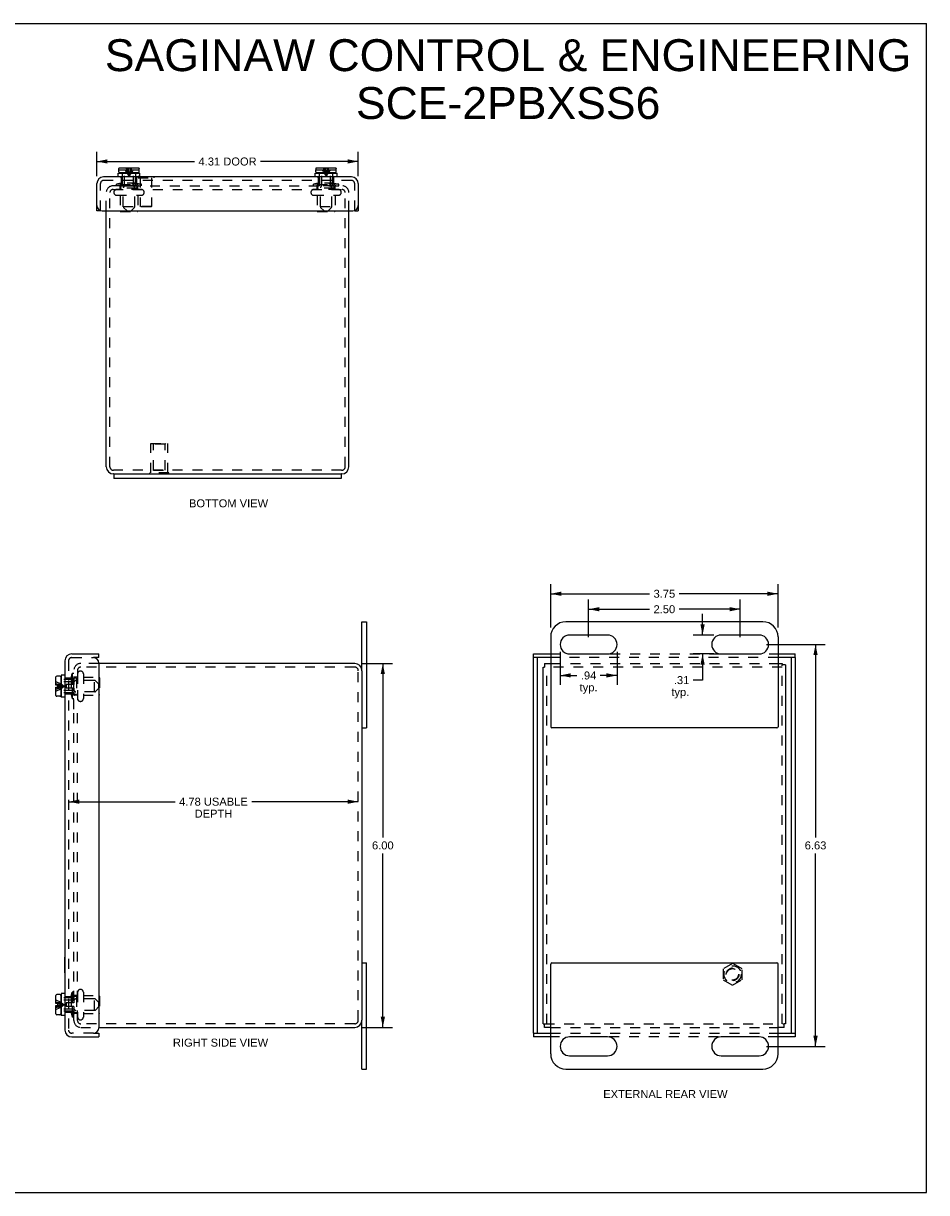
# Model space of a CAD drawing. Header units: inches. Extents: x 0 to 29.8, y 0 to 19.3.
# Tile 3 of 3: x 14.9 to 29.8, y 0 to 19.3. Entities that reach past the tile are written whole.
import ezdxf

# ---------------------------------------------------------------- set-up
doc = ezdxf.new("R2010")
doc.units = ezdxf.units.IN
doc.header["$LTSCALE"] = 1.638496
doc.header["$MEASUREMENT"] = 0
doc.linetypes.add('HIDDEN', pattern=[0.2, 0.1, -0.1])
doc.layers.get('0').update_dxf_attribs({"linetype": 'CONTINUOUS'})
for name, color, linetype in [('DEFAULT_2', 8, 'HIDDEN'), ('DIMENSIONS', 7, 'CONTINUOUS'), ('DOOR_ASSEMBLY', 7, 'CONTINUOUS')]:
    doc.layers.add(name, color=color, linetype=linetype)
doc.styles.get("Standard").update_dxf_attribs({"font": 'arial.ttf'})
doc.dimstyles.new('DIMSTYLE_2', dxfattribs={"dimtxt": 0.13143, "dimasz": 0.17524, "dimexe": 0.09, "dimexo": 0.07, "dimgap": 0.0375, "dimtad": 0, "dimtih": 1, "dimtoh": 1, "dimzin": 4, "dimdsep": 46, "dimtxsty": 'Standard', "dimblk": '_FILLED', "dimblk1": '_FILLED', "dimblk2": '_FILLED', "dimcen": 0.09, "dimazin": 1, "dimtfac": 1, "dimtdec": 3, "dimtofl": 0, "dimtmove": 0, "dimatfit": 3, "dimldrblk": '_FILLED', "dimfxl": 0, "dimtolj": 1, "dimtzin": 4, "dimarcsym": 0})

# ---------------------------------------------------------------- blocks, each defined once
blk = doc.blocks.new('_FILLED')
at = {"color": 0, "linetype": 'ByBlock'}
blk.add_solid([(0, 0), (-1, 0.2), (-1, -0.2)], dxfattribs=at)
blk = doc.blocks.new('*D3')
at = {"layer": 'DIMENSIONS', "color": 2, "linetype": 'Continuous'}
for p, q in [((16.106, 16.757), (16.106, 17.157)), ((20.419, 16.757), (20.419, 17.157)), ((16.106, 17), (17.718, 17)), ((20.419, 17), (18.807, 17))]:
    blk.add_line(p, q, dxfattribs=at)
at = {"layer": 'DIMENSIONS', "color": 2, "linetype": 'Continuous', "xscale": 0.1752402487, "yscale": 0.1752402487, "zscale": 0.1752402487, "rotation": 180}
blk.add_blockref('_FILLED', (16.106, 17), dxfattribs=at)
at = {"layer": 'DIMENSIONS', "color": 2, "linetype": 'Continuous', "xscale": 0.1752402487, "yscale": 0.1752402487, "zscale": 0.1752402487}
blk.add_blockref('_FILLED', (20.419, 17), dxfattribs=at)
at = {"layer": 'DIMENSIONS', "color": 2, "linetype": 'Continuous', "insert": (18.263, 17.065), "char_height": 0.1314, "width": 0.95812, "attachment_point": 2, "line_spacing_factor": 0.9}
blk.add_mtext('4.31 DOOR', dxfattribs=at)
blk = doc.blocks.new('*D4')
at = {"layer": 'DIMENSIONS', "color": 2, "linetype": 'Continuous'}
for p, q in [((23.591, 9.315), (23.591, 10.031)), ((27.341, 9.315), (27.341, 10.031)), ((23.591, 9.873), (25.222, 9.873)), ((27.341, 9.873), (25.711, 9.873))]:
    blk.add_line(p, q, dxfattribs=at)
at = {"layer": 'DIMENSIONS', "color": 2, "linetype": 'Continuous', "xscale": 0.1752402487, "yscale": 0.1752402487, "zscale": 0.1752402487, "rotation": 180}
blk.add_blockref('_FILLED', (23.591, 9.873), dxfattribs=at)
at = {"layer": 'DIMENSIONS', "color": 2, "linetype": 'Continuous', "xscale": 0.1752402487, "yscale": 0.1752402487, "zscale": 0.1752402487}
blk.add_blockref('_FILLED', (27.341, 9.873), dxfattribs=at)
at = {"layer": 'DIMENSIONS', "color": 2, "linetype": 'Continuous', "insert": (25.466, 9.939), "char_height": 0.1314, "width": 0.35716, "attachment_point": 2, "line_spacing_factor": 0.9}
blk.add_mtext('3.75', dxfattribs=at)
blk = doc.blocks.new('*D5')
at = {"layer": 'DIMENSIONS', "color": 2, "linetype": 'Continuous'}
for p, q in [((23.748, 8.914), (23.748, 8.369)), ((24.685, 8.914), (24.685, 8.369)), ((23.748, 8.527), (24.023, 8.527)), ((24.685, 8.527), (24.409, 8.527))]:
    blk.add_line(p, q, dxfattribs=at)
at = {"layer": 'DIMENSIONS', "color": 2, "linetype": 'Continuous', "xscale": 0.1752402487, "yscale": 0.1752402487, "zscale": 0.1752402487, "rotation": 180}
blk.add_blockref('_FILLED', (23.748, 8.527), dxfattribs=at)
at = {"layer": 'DIMENSIONS', "color": 2, "linetype": 'Continuous', "xscale": 0.1752402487, "yscale": 0.1752402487, "zscale": 0.1752402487}
blk.add_blockref('_FILLED', (24.685, 8.527), dxfattribs=at)
at = {"layer": 'DIMENSIONS', "color": 2, "linetype": 'Continuous', "insert": (24.216, 8.592), "char_height": 0.1314, "width": 0.2956, "attachment_point": 2, "line_spacing_factor": 0.9}
blk.add_mtext('.94\\Ptyp.', dxfattribs=at)
blk = doc.blocks.new('*D6')
at = {"layer": 'DIMENSIONS', "color": 2, "linetype": 'Continuous'}
for p, q in [((26.096, 9.193), (26.096, 9.543)), ((26.281, 9.193), (25.939, 9.193)), ((26.281, 8.88), (25.939, 8.88)), ((26.096, 8.88), (26.096, 8.45)), ((26.096, 8.45), (25.943, 8.45))]:
    blk.add_line(p, q, dxfattribs=at)
at = {"layer": 'DIMENSIONS', "color": 2, "linetype": 'Continuous', "xscale": 0.1752402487, "yscale": 0.1752402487, "zscale": 0.1752402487}
for p, rotation in [((26.096, 9.193), 270), ((26.096, 8.88), 90)]:
    blk.add_blockref('_FILLED', p, dxfattribs=dict(at, rotation=rotation))
at = {"layer": 'DIMENSIONS', "color": 2, "linetype": 'Continuous', "insert": (25.877, 8.515), "char_height": 0.1314, "width": 0.2956, "attachment_point": 3, "line_spacing_factor": 0.9}
blk.add_mtext('.31\\Ptyp.', dxfattribs=at)
blk = doc.blocks.new('*D7')
at = {"layer": 'DIMENSIONS', "color": 2, "linetype": 'Continuous'}
for p, q in [((20.482, 8.724), (20.981, 8.724)), ((20.823, 8.724), (20.823, 5.855)), ((20.823, 2.724), (20.823, 5.593)), ((20.482, 2.724), (20.981, 2.724))]:
    blk.add_line(p, q, dxfattribs=at)
at = {"layer": 'DIMENSIONS', "color": 2, "linetype": 'Continuous', "xscale": 0.1752402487, "yscale": 0.1752402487, "zscale": 0.1752402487}
for p, rotation in [((20.823, 8.724), 90), ((20.823, 2.724), 270)]:
    blk.add_blockref('_FILLED', p, dxfattribs=dict(at, rotation=rotation))
at = {"layer": 'DIMENSIONS', "color": 2, "linetype": 'Continuous', "insert": (20.823, 5.79), "char_height": 0.1314, "width": 0.35716, "attachment_point": 2, "line_spacing_factor": 0.9}
blk.add_mtext('6.00', dxfattribs=at)
blk = doc.blocks.new('*D8')
at = {"layer": 'DIMENSIONS', "color": 2, "linetype": 'Continuous'}
for p, q in [((15.641, 6.445), (17.399, 6.445)), ((20.419, 6.445), (18.661, 6.445))]:
    blk.add_line(p, q, dxfattribs=at)
at = {"layer": 'DIMENSIONS', "color": 2, "linetype": 'Continuous', "xscale": 0.1752402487, "yscale": 0.1752402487, "zscale": 0.1752402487, "rotation": 180}
blk.add_blockref('_FILLED', (15.641, 6.445), dxfattribs=at)
at = {"layer": 'DIMENSIONS', "color": 2, "linetype": 'Continuous', "xscale": 0.1752402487, "yscale": 0.1752402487, "zscale": 0.1752402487}
blk.add_blockref('_FILLED', (20.419, 6.445), dxfattribs=at)
at = {"layer": 'DIMENSIONS', "color": 2, "linetype": 'Continuous', "insert": (18.03, 6.511), "char_height": 0.13143, "width": 1.13108, "attachment_point": 2, "line_spacing_factor": 0.9}
blk.add_mtext('4.78 USABLE\\PDEPTH', dxfattribs=at)
blk = doc.blocks.new('*D10')
at = {"layer": 'DIMENSIONS', "color": 2, "linetype": 'Continuous'}
for p, q in [((27.151, 9.036), (28.117, 9.036)), ((27.959, 9.036), (27.959, 5.855)), ((27.959, 2.411), (27.959, 5.593)), ((27.151, 2.411), (28.117, 2.411))]:
    blk.add_line(p, q, dxfattribs=at)
at = {"layer": 'DIMENSIONS', "color": 2, "linetype": 'Continuous', "xscale": 0.1752402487, "yscale": 0.1752402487, "zscale": 0.1752402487}
for p, rotation in [((27.959, 9.036), 90), ((27.959, 2.411), 270)]:
    blk.add_blockref('_FILLED', p, dxfattribs=dict(at, rotation=rotation))
at = {"layer": 'DIMENSIONS', "color": 2, "linetype": 'Continuous', "insert": (27.959, 5.79), "char_height": 0.1314, "width": 0.35716, "attachment_point": 2, "line_spacing_factor": 0.9}
blk.add_mtext('6.63', dxfattribs=at)
blk = doc.blocks.new('*D11')
at = {"layer": 'DIMENSIONS', "color": 2, "linetype": 'Continuous'}
for p, q in [((24.216, 9.159), (24.216, 9.776)), ((26.716, 9.159), (26.716, 9.776)), ((24.216, 9.618), (25.222, 9.618)), ((26.716, 9.618), (25.711, 9.618))]:
    blk.add_line(p, q, dxfattribs=at)
at = {"layer": 'DIMENSIONS', "color": 2, "linetype": 'Continuous', "xscale": 0.1752402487, "yscale": 0.1752402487, "zscale": 0.1752402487, "rotation": 180}
blk.add_blockref('_FILLED', (24.216, 9.618), dxfattribs=at)
at = {"layer": 'DIMENSIONS', "color": 2, "linetype": 'Continuous', "xscale": 0.1752402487, "yscale": 0.1752402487, "zscale": 0.1752402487}
blk.add_blockref('_FILLED', (26.716, 9.618), dxfattribs=at)
at = {"layer": 'DIMENSIONS', "color": 2, "linetype": 'Continuous', "insert": (25.466, 9.684), "char_height": 0.1314, "width": 0.35716, "attachment_point": 2, "line_spacing_factor": 0.9}
blk.add_mtext('2.50', dxfattribs=at)

msp = doc.modelspace()

# ---------------------------------------------------------------- linework, layer by layer
at = {"color": 7, "linetype": 'Continuous'}
for p, q in [((0, 19.2764), (29.7908, 19.2764)), ((29.7908, 0), (29.7908, 19.2764)), ((16.3876, 11.8482), (20.1376, 11.8482)), ((16.3876, 11.8482), (16.3876, 11.7732)), ((20.1376, 11.8482), (20.1376, 11.7732)), ((20.479, 8.604), (20.479, 9.4115)), ((20.479, 9.4115), (20.554, 9.4115)), ((23.4883, 8.724), (23.4883, 8.664)), ((27.4063, 8.724), (27.4063, 8.702)), ((27.4663, 8.702), (27.4063, 8.702)), ((23.4663, 8.664), (23.4883, 8.664)), ((20.479, 7.6615), (20.554, 7.6615)), ((20.479, 3.7865), (20.554, 3.7865)), ((20.479, 2.0365), (20.479, 2.844)), ((23.4663, 2.784), (23.4883, 2.784)), ((23.4883, 2.724), (23.4883, 2.784)), ((27.4663, 2.784), (27.4443, 2.784)), ((27.4443, 2.724), (27.4443, 2.784)), ((20.479, 2.0365), (20.554, 2.0365)), ((0, 0), (29.7908, 0))]:
    msp.add_line(p, q, dxfattribs=at)
at = {"color": 3, "linetype": 'Continuous'}
for p, q in [((16.2626, 11.9682), (16.2626, 16.1862)), ((20.2626, 11.9682), (20.2626, 16.1862)), ((16.3876, 11.8482), (16.3826, 11.8482)), ((20.1376, 11.7732), (16.3876, 11.7732)), ((20.1426, 11.8482), (20.1376, 11.8482)), ((20.554, 9.4115), (20.554, 7.6615)), ((27.0913, 9.4115), (23.8413, 9.4115)), ((23.5913, 9.1615), (23.5913, 7.6815)), ((24.5288, 9.1927), (23.9038, 9.1927)), ((27.0288, 9.1927), (26.4038, 9.1927)), ((27.3413, 9.1615), (27.3413, 7.6815)), ((23.9038, 8.8802), (24.5288, 8.8802)), ((26.4038, 8.8802), (27.0288, 8.8802)), ((20.359, 8.724), (16.141, 8.724)), ((23.4883, 8.724), (23.5913, 8.724)), ((27.3413, 8.724), (27.4063, 8.724)), ((27.4663, 8.702), (27.4663, 2.784)), ((20.479, 8.604), (20.479, 2.844)), ((23.4663, 2.784), (23.4663, 8.664)), ((27.3213, 7.6615), (23.6113, 7.6615)), ((20.554, 2.0365), (20.554, 3.7865)), ((23.5913, 2.2865), (23.5913, 3.7665)), ((23.6113, 3.7865), (27.3213, 3.7865)), ((27.3413, 2.2865), (27.3413, 3.7665)), ((16.141, 2.724), (20.359, 2.724)), ((23.5913, 2.724), (23.4883, 2.724)), ((27.4443, 2.724), (27.3413, 2.724)), ((24.5288, 2.5677), (23.9038, 2.5677)), ((27.0288, 2.5677), (26.4038, 2.5677)), ((23.9038, 2.2552), (24.5288, 2.2552)), ((26.4038, 2.2552), (27.0288, 2.2552)), ((23.8413, 2.0365), (27.0913, 2.0365))]:
    msp.add_line(p, q, dxfattribs=at)
for centre, radius, start, end in [((16.3826, 11.9682), 0.12, 180, 270), ((20.1426, 11.9682), 0.12, 270, 360), ((23.8413, 9.1615), 0.25, 90, 180), ((27.0913, 9.1615), 0.25, 0, 90), ((23.9038, 9.0365), 0.1562, 90, 270), ((24.5288, 9.0365), 0.1562, 270, 90), ((26.4038, 9.0365), 0.1562, 90, 270), ((27.0288, 9.0365), 0.1562, 270, 90), ((20.359, 8.604), 0.12, 0, 90), ((23.6113, 7.6815), 0.02, 180, 270), ((27.3213, 7.6815), 0.02, 270, 360), ((23.6113, 3.7665), 0.02, 90, 180), ((27.3213, 3.7665), 0.02, 0, 90), ((20.359, 2.844), 0.12, 270, 360), ((23.9038, 2.4115), 0.1562, 90, 270), ((24.5288, 2.4115), 0.1562, 270, 90), ((26.4038, 2.4115), 0.1562, 90, 270), ((27.0288, 2.4115), 0.1562, 270, 90), ((23.8413, 2.2865), 0.25, 180, 270), ((27.0913, 2.2865), 0.25, 270, 360)]:
    msp.add_arc(centre, radius, start, end, dxfattribs=at)
at = {"layer": 'DEFAULT_2', "color": 8, "linetype": 'HIDDEN'}
for p, q in [((16.5016, 16.5982), (16.3746, 16.5982)), ((16.5026, 16.6437), (16.4301, 16.6282)), ((16.4301, 16.5982), (16.4301, 16.6282)), ((16.8451, 16.6282), (16.4301, 16.6282)), ((16.4896, 16.5372), (16.4896, 16.5882)), ((16.5016, 16.5982), (16.6559, 16.5982)), ((16.5026, 16.5632), (16.5026, 16.6437)), ((16.7726, 16.6437), (16.5026, 16.6437)), ((16.6559, 16.5982), (20.1506, 16.5982)), ((16.7726, 16.5632), (16.7726, 16.6437)), ((16.7726, 16.6437), (16.8451, 16.6282)), ((16.7856, 16.5372), (16.7856, 16.5882)), ((16.8451, 16.5982), (16.8451, 16.6282)), ((19.7526, 16.6437), (19.6801, 16.6282)), ((19.6801, 16.5982), (19.6801, 16.6282)), ((20.0951, 16.6282), (19.6801, 16.6282)), ((19.7396, 16.5372), (19.7396, 16.5882)), ((19.7526, 16.5632), (19.7526, 16.6437)), ((20.0226, 16.6437), (19.7526, 16.6437)), ((20.0226, 16.5632), (20.0226, 16.6437)), ((20.0226, 16.6437), (20.0951, 16.6282)), ((20.0356, 16.5372), (20.0356, 16.5882)), ((20.0951, 16.5982), (20.0951, 16.6282)), ((16.2626, 16.1862), (16.2626, 16.4862)), ((16.3226, 11.9682), (16.3226, 16.4862)), ((16.3746, 16.5382), (20.1506, 16.5382)), ((16.3876, 16.491), (16.3876, 16.489)), ((16.8413, 16.5372), (16.4338, 16.5372)), ((16.4338, 16.4427), (16.8413, 16.4427)), ((16.4896, 16.4427), (16.4896, 16.1847)), ((16.7676, 16.5582), (16.5076, 16.5582)), ((16.5426, 16.2582), (16.5426, 16.5582)), ((16.7326, 16.2582), (16.7326, 16.5582)), ((16.7856, 16.4427), (16.7856, 16.1847)), ((16.8876, 16.491), (16.8876, 16.489)), ((19.6376, 16.491), (19.6376, 16.489)), ((20.0913, 16.5372), (19.6838, 16.5372)), ((19.6838, 16.4427), (20.0913, 16.4427)), ((19.7396, 16.4427), (19.7396, 16.1847)), ((20.0176, 16.5582), (19.7576, 16.5582)), ((19.7926, 16.2582), (19.7926, 16.5582)), ((19.9826, 16.2582), (19.9826, 16.5582)), ((20.0356, 16.4427), (20.0356, 16.1847)), ((20.1376, 16.491), (20.1376, 16.489)), ((20.2026, 11.9682), (20.2026, 16.4862)), ((20.2626, 16.1862), (20.2626, 16.4862)), ((16.5426, 16.2582), (16.7326, 16.2582)), ((19.7926, 16.2582), (19.9826, 16.2582)), ((16.4996, 16.1747), (16.7756, 16.1747)), ((19.7496, 16.1747), (20.0256, 16.1747)), ((16.9976, 12.3478), (17.2776, 12.3478)), ((16.9976, 11.8688), (16.9976, 12.3478)), ((17.0426, 12.3378), (17.0326, 12.3478)), ((17.2326, 12.3378), (17.0426, 12.3378)), ((17.0426, 11.9103), (17.0426, 12.3378)), ((17.2326, 12.3378), (17.2426, 12.3478)), ((17.2326, 11.9103), (17.2326, 12.3378)), ((17.2776, 11.8688), (17.2776, 12.3478)), ((20.1426, 11.9082), (16.3826, 11.9082)), ((17.2936, 11.8688), (16.9816, 11.8688)), ((16.9816, 11.8478), (16.9816, 11.8688)), ((17.2936, 11.8478), (16.9816, 11.8478)), ((17.0426, 11.9103), (17.2326, 11.9103)), ((17.1376, 11.8478), (17.1376, 11.8688)), ((17.2936, 11.8478), (17.2936, 11.8688)), ((16.141, 8.724), (15.841, 8.724)), ((23.5913, 8.724), (27.3413, 8.724)), ((27.4063, 2.784), (27.4063, 8.702)), ((15.6835, 8.484), (15.699, 8.5565)), ((15.6835, 8.484), (15.6835, 8.214)), ((15.764, 8.484), (15.6835, 8.484)), ((15.699, 8.5565), (15.699, 8.1415)), ((15.729, 8.5565), (15.699, 8.5565)), ((15.729, 7.9679), (15.729, 8.612)), ((15.79, 8.497), (15.739, 8.497)), ((15.789, 8.612), (15.789, 7.9679)), ((15.79, 8.5527), (15.79, 8.1452)), ((15.8363, 8.599), (15.8383, 8.599)), ((20.359, 8.664), (15.841, 8.664)), ((15.8845, 8.5527), (15.8845, 8.1452)), ((15.8845, 8.497), (16.1425, 8.497)), ((16.1525, 8.487), (16.1525, 8.211)), ((20.419, 2.844), (20.419, 8.604)), ((27.4063, 8.664), (23.4883, 8.664)), ((23.5263, 2.784), (23.5263, 8.664)), ((15.769, 8.479), (15.769, 8.219)), ((16.069, 8.444), (15.769, 8.444)), ((16.069, 8.254), (16.069, 8.444)), ((15.6835, 8.214), (15.699, 8.1415)), ((15.764, 8.214), (15.6835, 8.214)), ((15.729, 8.1415), (15.699, 8.1415)), ((15.79, 8.201), (15.739, 8.201)), ((16.069, 8.254), (15.769, 8.254)), ((15.8363, 8.099), (15.8383, 8.099)), ((15.8845, 8.201), (16.1425, 8.201)), ((15.729, 3.4802), (15.729, 7.9677)), ((15.789, 3.4802), (15.789, 7.9677)), ((26.5913, 3.7791), (26.4353, 3.6891)), ((26.4353, 3.6891), (26.4353, 3.5089)), ((26.7473, 3.6891), (26.5913, 3.7791)), ((26.7473, 3.5089), (26.7473, 3.6891)), ((15.729, 2.836), (15.729, 3.4801)), ((15.789, 2.836), (15.789, 3.4802)), ((26.4353, 3.5089), (26.5913, 3.4189)), ((26.5913, 3.4189), (26.7473, 3.5089)), ((15.6835, 3.234), (15.699, 3.3065)), ((15.729, 3.3065), (15.699, 3.3065)), ((15.699, 3.3065), (15.699, 2.8915)), ((15.79, 3.3027), (15.79, 2.8952)), ((15.8363, 3.349), (15.8383, 3.349)), ((15.8845, 3.3027), (15.8845, 2.8952)), ((15.764, 3.234), (15.6835, 3.234)), ((15.6835, 3.234), (15.6835, 2.964)), ((15.79, 3.247), (15.739, 3.247)), ((15.769, 3.229), (15.769, 2.969)), ((16.069, 3.194), (15.769, 3.194)), ((15.8845, 3.247), (16.1425, 3.247)), ((16.069, 3.004), (16.069, 3.194)), ((16.1525, 3.237), (16.1525, 2.961)), ((15.764, 2.964), (15.6835, 2.964)), ((15.6835, 2.964), (15.699, 2.8915)), ((15.729, 2.8915), (15.699, 2.8915)), ((15.79, 2.951), (15.739, 2.951)), ((16.069, 3.004), (15.769, 3.004)), ((15.8845, 2.951), (16.1425, 2.951)), ((15.8363, 2.849), (15.8383, 2.849)), ((20.359, 2.784), (15.841, 2.784)), ((15.841, 2.724), (16.141, 2.724)), ((23.4883, 2.784), (27.4443, 2.784)), ((23.5913, 2.724), (27.3413, 2.724))]:
    msp.add_line(p, q, dxfattribs=at)
for radius in [0.1421, 0.14, 0.105, 0.095]:
    msp.add_circle((26.5913, 3.599), radius, dxfattribs=at)
for centre, radius, start, end in [((16.3746, 16.4862), 0.112, 90, 180), ((16.4796, 16.5882), 0.01, 0, 90), ((16.7956, 16.5882), 0.01, 90, 180), ((19.7296, 16.5882), 0.01, 0, 90), ((20.0456, 16.5882), 0.01, 90, 180), ((20.1506, 16.4862), 0.112, 0, 90), ((16.3746, 16.4862), 0.052, 90, 180), ((16.4338, 16.491), 0.0462, 90, 180), ((16.4338, 16.489), 0.0462, 180, 270), ((16.5076, 16.5632), 0.005, 180, 270), ((16.7676, 16.5632), 0.005, 270, 360), ((16.8413, 16.491), 0.0462, 0, 90), ((16.8413, 16.489), 0.0462, 270, 360), ((19.6838, 16.491), 0.0462, 90, 180), ((19.6838, 16.489), 0.0462, 180, 270), ((19.7576, 16.5632), 0.005, 180, 270), ((20.0176, 16.5632), 0.005, 270, 360), ((20.0913, 16.491), 0.0462, 0, 90), ((20.0913, 16.489), 0.0462, 270, 360), ((20.1506, 16.4862), 0.052, 0, 90), ((16.4996, 16.1847), 0.01, 180, 270), ((16.7756, 16.1847), 0.01, 270, 360), ((19.7496, 16.1847), 0.01, 180, 270), ((20.0256, 16.1847), 0.01, 270, 360), ((16.3826, 11.9682), 0.06, 180, 270), ((20.1426, 11.9682), 0.06, 270, 360), ((15.841, 8.612), 0.112, 90, 180), ((15.739, 8.507), 0.01, 180.00001, 270), ((15.764, 8.479), 0.005, 359.99995, 90), ((15.841, 8.612), 0.052, 90, 180), ((15.8363, 8.5527), 0.0462, 90, 180), ((15.8383, 8.5527), 0.0462, 0, 90), ((16.1425, 8.487), 0.01, 0, 90), ((20.359, 8.604), 0.06, 0, 90), ((15.739, 8.191), 0.01, 90, 179.99999), ((15.764, 8.219), 0.005, 270, 0.00005), ((15.8363, 8.1452), 0.0462, 180, 270), ((15.8383, 8.1452), 0.0462, 270, 360), ((16.1425, 8.211), 0.01, 270, 360), ((15.8363, 3.3027), 0.0462, 90, 180), ((15.8383, 3.3027), 0.0462, 0, 90), ((15.739, 3.257), 0.01, 180.00001, 270), ((15.764, 3.229), 0.005, 359.99995, 90), ((16.1425, 3.237), 0.01, 0, 90), ((15.739, 2.941), 0.01, 90, 179.99999), ((15.764, 2.969), 0.005, 270, 0.00005), ((15.8363, 2.8952), 0.0462, 180, 270), ((15.8383, 2.8952), 0.0462, 270, 360), ((16.1425, 2.961), 0.01, 270, 360), ((15.841, 2.836), 0.112, 180, 270), ((15.841, 2.836), 0.052, 180, 270), ((20.359, 2.844), 0.06, 270, 360)]:
    msp.add_arc(centre, radius, start, end, dxfattribs=at)
at = {"layer": 'DOOR_ASSEMBLY', "color": 7, "linetype": 'Continuous'}
for p, q in [((16.4566, 16.7462), (16.4566, 16.8087)), ((16.4566, 16.8087), (16.8186, 16.8087)), ((16.4706, 16.8287), (16.4706, 16.8637)), ((16.4706, 16.8637), (16.4714, 16.8637)), ((16.4714, 16.8637), (16.4714, 16.8817)), ((16.7896, 16.8137), (16.4856, 16.8137)), ((16.4865, 16.8967), (16.7887, 16.8967)), ((16.5646, 16.8087), (16.5646, 16.8137)), ((16.7106, 16.8087), (16.7106, 16.8137)), ((16.8038, 16.8637), (16.8038, 16.8817)), ((16.8038, 16.8637), (16.8046, 16.8637)), ((16.8046, 16.8287), (16.8046, 16.8637)), ((16.8186, 16.7462), (16.8186, 16.8087)), ((19.7066, 16.7462), (19.7066, 16.8087)), ((19.7066, 16.8087), (20.0686, 16.8087)), ((19.7206, 16.8287), (19.7206, 16.8637)), ((19.7206, 16.8637), (19.7214, 16.8637)), ((19.7214, 16.8637), (19.7214, 16.8817)), ((20.0396, 16.8137), (19.7356, 16.8137)), ((19.7365, 16.8967), (20.0387, 16.8967)), ((19.8146, 16.8087), (19.8146, 16.8137)), ((19.9606, 16.8087), (19.9606, 16.8137)), ((20.0538, 16.8637), (20.0538, 16.8817)), ((20.0538, 16.8637), (20.0546, 16.8637)), ((20.0546, 16.8287), (20.0546, 16.8637)), ((20.0686, 16.7462), (20.0686, 16.8087)), ((16.8186, 16.7502), (17.0443, 16.7502)), ((17.0443, 16.7502), (17.0443, 16.7462)), ((16.1663, 16.1862), (16.1063, 16.1862)), ((16.1663, 16.1914), (16.1663, 16.1862)), ((20.3588, 16.1862), (20.3588, 16.1914)), ((20.3588, 16.1862), (20.4188, 16.1862)), ((16.141, 8.8202), (16.141, 8.8802)), ((23.31, 8.8202), (23.31, 8.8802)), ((27.6225, 8.8202), (27.6225, 8.8802)), ((16.141, 8.8202), (16.051, 8.8202)), ((23.5913, 8.8202), (23.31, 8.8202)), ((23.37, 8.8202), (23.37, 2.6277)), ((27.6225, 8.8202), (27.3413, 8.8202)), ((27.5625, 2.6277), (27.5625, 8.8202)), ((15.4305, 8.3655), (15.4305, 8.501)), ((15.4985, 8.516), (15.4455, 8.516)), ((15.5135, 8.501), (15.5135, 8.197)), ((15.5185, 8.53), (15.5185, 8.168)), ((15.581, 8.53), (15.5185, 8.53)), ((15.4635, 8.3655), (15.4305, 8.3655)), ((15.4305, 8.197), (15.4305, 8.3325)), ((15.4305, 8.3325), (15.4635, 8.3325)), ((15.4635, 8.3325), (15.4635, 8.3655)), ((15.5185, 8.422), (15.5135, 8.422)), ((15.4985, 8.182), (15.4455, 8.182)), ((15.5185, 8.276), (15.5135, 8.276)), ((15.581, 8.168), (15.5185, 8.168)), ((15.577, 3.6247), (15.577, 3.8807)), ((15.577, 3.8807), (15.581, 3.8807)), ((15.577, 3.6247), (15.581, 3.6247)), ((15.5185, 3.28), (15.5185, 2.918)), ((15.581, 3.28), (15.5185, 3.28)), ((15.4305, 3.1155), (15.4305, 3.251)), ((15.4635, 3.1155), (15.4305, 3.1155)), ((15.4985, 3.266), (15.4455, 3.266)), ((15.4635, 3.0825), (15.4635, 3.1155)), ((15.5135, 3.251), (15.5135, 2.947)), ((15.5185, 3.172), (15.5135, 3.172)), ((15.4305, 2.947), (15.4305, 3.0825)), ((15.4305, 3.0825), (15.4635, 3.0825)), ((15.4985, 2.932), (15.4455, 2.932)), ((15.5185, 3.026), (15.5135, 3.026)), ((15.581, 2.918), (15.5185, 2.918)), ((16.051, 2.6277), (16.141, 2.6277)), ((16.141, 2.6277), (16.141, 2.5677)), ((23.31, 2.6277), (23.5913, 2.6277)), ((23.31, 2.6277), (23.31, 2.5677)), ((27.3413, 2.6277), (27.6225, 2.6277)), ((27.6225, 2.6277), (27.6225, 2.5677))]:
    msp.add_line(p, q, dxfattribs=at)
at = {"layer": 'DOOR_ASSEMBLY', "color": 8, "linetype": 'HIDDEN'}
for p, q in [((16.4714, 16.8637), (16.605, 16.8637)), ((16.4732, 16.8888), (16.4732, 16.8888)), ((16.4739, 16.8901), (16.4739, 16.89)), ((16.4748, 16.8912), (16.4748, 16.8912)), ((16.4758, 16.8923), (16.4758, 16.8923)), ((16.4769, 16.8933), (16.4769, 16.8933)), ((16.4781, 16.8942), (16.4781, 16.8942)), ((16.4794, 16.8949), (16.4794, 16.8949)), ((16.485, 16.8966), (16.4835, 16.8964)), ((16.5276, 16.7287), (16.5276, 16.8087)), ((16.5646, 16.6009), (16.5646, 16.8087)), ((16.592, 16.8282), (16.6025, 16.8107)), ((16.6726, 16.8689), (16.6702, 16.8637)), ((16.6702, 16.8637), (16.8038, 16.8637)), ((16.6832, 16.8282), (16.6727, 16.8107)), ((16.7106, 16.6009), (16.7106, 16.8087)), ((16.7476, 16.7287), (16.7476, 16.8087)), ((16.7958, 16.8949), (16.7958, 16.8949)), ((16.797, 16.8942), (16.797, 16.8942)), ((16.8003, 16.8912), (16.8003, 16.8912)), ((16.8012, 16.89), (16.8012, 16.8901)), ((16.802, 16.8888), (16.802, 16.8888)), ((16.8037, 16.8832), (16.8035, 16.8846)), ((19.7214, 16.8637), (19.855, 16.8637)), ((19.7232, 16.8888), (19.7232, 16.8888)), ((19.7239, 16.8901), (19.7239, 16.89)), ((19.7248, 16.8912), (19.7248, 16.8912)), ((19.7258, 16.8923), (19.7258, 16.8923)), ((19.7269, 16.8933), (19.7269, 16.8933)), ((19.7281, 16.8942), (19.7281, 16.8942)), ((19.7294, 16.8949), (19.7294, 16.8949)), ((19.735, 16.8966), (19.7335, 16.8964)), ((19.7776, 16.7287), (19.7776, 16.8087)), ((19.8146, 16.6009), (19.8146, 16.8087)), ((19.842, 16.8282), (19.8525, 16.8107)), ((19.9226, 16.8689), (19.9202, 16.8637)), ((19.9202, 16.8637), (20.0538, 16.8637)), ((19.9332, 16.8282), (19.9227, 16.8107)), ((19.9606, 16.6009), (19.9606, 16.8087)), ((19.9976, 16.7287), (19.9976, 16.8087)), ((20.0402, 16.8966), (20.0402, 16.8966)), ((20.0458, 16.8949), (20.0458, 16.8949)), ((20.047, 16.8942), (20.047, 16.8942)), ((20.0482, 16.8933), (20.0482, 16.8933)), ((20.0493, 16.8923), (20.0493, 16.8923)), ((20.0503, 16.8912), (20.0503, 16.8912)), ((20.0512, 16.89), (20.0512, 16.8901)), ((20.052, 16.8888), (20.052, 16.8888)), ((20.0537, 16.8832), (20.0535, 16.8846)), ((16.1663, 16.1914), (16.1663, 16.6342)), ((20.3068, 16.6862), (16.2183, 16.6862)), ((16.4978, 16.6212), (16.5057, 16.6134)), ((16.4978, 16.6212), (16.7774, 16.6212)), ((16.5057, 16.6135), (16.5134, 16.606)), ((16.5076, 16.7287), (16.5076, 16.7462)), ((16.5076, 16.7287), (16.5317, 16.7287)), ((16.5111, 16.6212), (16.5111, 16.7287)), ((16.5134, 16.606), (16.5209, 16.5987)), ((16.7543, 16.5987), (16.5209, 16.5987)), ((16.5317, 16.5987), (16.5317, 16.7287)), ((16.5602, 16.5903), (16.548, 16.5781)), ((16.715, 16.5903), (16.7272, 16.5781)), ((16.7434, 16.5987), (16.7434, 16.7287)), ((16.7434, 16.7287), (16.7676, 16.7287)), ((16.7543, 16.5987), (16.7617, 16.606)), ((16.7617, 16.606), (16.7694, 16.6135)), ((16.7641, 16.6212), (16.7641, 16.7287)), ((16.7676, 16.7287), (16.7676, 16.7462)), ((16.7694, 16.6134), (16.7774, 16.6212)), ((16.7883, 16.7502), (16.7883, 16.7322)), ((16.8186, 16.7502), (16.7883, 16.7502)), ((16.7883, 16.7322), (17.0443, 16.7322)), ((16.8223, 16.7322), (16.8223, 16.2602)), ((17.0103, 16.7322), (17.0103, 16.2602)), ((17.0443, 16.7462), (17.0443, 16.7322)), ((19.7478, 16.6212), (20.0274, 16.6212)), ((19.7478, 16.6212), (19.7557, 16.6134)), ((19.7557, 16.6135), (19.7634, 16.606)), ((19.7576, 16.7287), (19.7576, 16.7462)), ((19.7576, 16.7287), (19.7817, 16.7287)), ((19.7611, 16.6212), (19.7611, 16.7287)), ((19.7634, 16.606), (19.7709, 16.5987)), ((20.0043, 16.5987), (19.7709, 16.5987)), ((19.7817, 16.5987), (19.7817, 16.7287)), ((19.8102, 16.5903), (19.798, 16.5781)), ((19.965, 16.5903), (19.9772, 16.5781)), ((19.9934, 16.5987), (19.9934, 16.7287)), ((19.9934, 16.7287), (20.0176, 16.7287)), ((20.0043, 16.5987), (20.0117, 16.606)), ((20.0117, 16.606), (20.0194, 16.6135)), ((20.0141, 16.6212), (20.0141, 16.7287)), ((20.0176, 16.7287), (20.0176, 16.7462)), ((20.0194, 16.6134), (20.0274, 16.6212)), ((20.3588, 16.1914), (20.3588, 16.6342)), ((16.5436, 16.2539), (16.5436, 16.5675)), ((16.7316, 16.2539), (16.7316, 16.5675)), ((19.7936, 16.2539), (19.7936, 16.5675)), ((19.9816, 16.2539), (19.9816, 16.5675)), ((16.6046, 16.1867), (16.548, 16.2433)), ((16.6706, 16.1867), (16.7272, 16.2433)), ((16.8323, 16.2502), (16.8223, 16.2602)), ((17.0103, 16.2602), (16.8223, 16.2602)), ((17.0003, 16.2502), (16.8323, 16.2502)), ((17.0003, 16.2502), (17.0103, 16.2602)), ((19.8546, 16.1867), (19.798, 16.2433)), ((19.9206, 16.1867), (19.9772, 16.2433)), ((16.6046, 16.1867), (16.6706, 16.1867)), ((19.8546, 16.1867), (19.9206, 16.1867)), ((23.5913, 8.8802), (27.3413, 8.8802)), ((15.641, 8.7682), (15.641, 2.6797)), ((15.693, 8.8202), (16.051, 8.8202)), ((27.3413, 8.8202), (23.5913, 8.8202)), ((15.706, 8.379), (15.706, 8.492)), ((15.7285, 8.4695), (15.706, 8.492)), ((15.4991, 8.3584), (15.5165, 8.3562)), ((15.4991, 8.3396), (15.5165, 8.3418)), ((15.7285, 8.459), (15.5185, 8.459)), ((15.7263, 8.422), (15.5185, 8.422)), ((15.706, 8.479), (15.581, 8.479)), ((15.5985, 8.379), (15.5985, 8.319)), ((15.7285, 8.379), (15.5985, 8.379)), ((15.7285, 8.319), (15.5985, 8.319)), ((15.706, 8.206), (15.706, 8.319)), ((15.7285, 8.4695), (15.7285, 8.379)), ((15.7285, 8.319), (15.7285, 8.2285)), ((15.7369, 8.4264), (15.7491, 8.4386)), ((16.0733, 8.443), (15.7597, 8.443)), ((16.1405, 8.382), (16.0839, 8.4386)), ((16.1405, 8.316), (16.0839, 8.2594)), ((16.1405, 8.316), (16.1405, 8.382)), ((15.7263, 8.276), (15.5185, 8.276)), ((15.7285, 8.239), (15.5185, 8.239)), ((15.706, 8.219), (15.581, 8.219)), ((15.7285, 8.2285), (15.706, 8.206)), ((15.7369, 8.2716), (15.7491, 8.2594)), ((16.0733, 8.255), (15.7597, 8.255)), ((15.4991, 3.1084), (15.5165, 3.1062)), ((15.4991, 3.0896), (15.5165, 3.0918)), ((15.7285, 3.209), (15.5185, 3.209)), ((15.7263, 3.172), (15.5185, 3.172)), ((15.706, 3.229), (15.581, 3.229)), ((15.5985, 3.129), (15.5985, 3.069)), ((15.7285, 3.129), (15.5985, 3.129)), ((15.7285, 3.2195), (15.706, 3.242)), ((15.706, 3.129), (15.706, 3.242)), ((15.7285, 3.2195), (15.7285, 3.129)), ((15.7369, 3.1764), (15.7491, 3.1886)), ((16.0733, 3.193), (15.7597, 3.193)), ((16.1405, 3.132), (16.0839, 3.1886)), ((16.1405, 3.066), (16.1405, 3.132)), ((15.7263, 3.026), (15.5185, 3.026)), ((15.7285, 2.989), (15.5185, 2.989)), ((15.706, 2.969), (15.581, 2.969)), ((15.7285, 3.069), (15.5985, 3.069)), ((15.706, 2.956), (15.706, 3.069)), ((15.7285, 2.9785), (15.706, 2.956)), ((15.7285, 3.069), (15.7285, 2.9785)), ((15.7369, 3.0216), (15.7491, 3.0094)), ((16.0733, 3.005), (15.7597, 3.005)), ((16.1405, 3.066), (16.0839, 3.0094)), ((16.051, 2.6277), (15.693, 2.6277)), ((23.5913, 2.6277), (27.3413, 2.6277)), ((27.3413, 2.5677), (23.5913, 2.5677))]:
    msp.add_line(p, q, dxfattribs=at)
at = {"layer": 'DOOR_ASSEMBLY', "color": 3, "linetype": 'Continuous'}
for p, q in [((16.1063, 16.1862), (16.1063, 16.6342)), ((20.3068, 16.7462), (16.2183, 16.7462)), ((20.4188, 16.6342), (20.4188, 16.1862)), ((16.1963, 16.1862), (20.3288, 16.1862)), ((15.693, 8.8802), (16.141, 8.8802)), ((23.31, 8.8802), (23.5913, 8.8802)), ((27.3413, 8.8802), (27.6225, 8.8802)), ((15.581, 8.7682), (15.581, 2.6797)), ((16.141, 8.7302), (16.141, 2.7177)), ((23.31, 2.6277), (23.31, 8.8202)), ((27.6225, 8.8202), (27.6225, 2.6277)), ((15.693, 2.5677), (16.141, 2.5677)), ((23.5913, 2.5677), (23.31, 2.5677)), ((27.6225, 2.5677), (27.3413, 2.5677))]:
    msp.add_line(p, q, dxfattribs=at)
at = {"layer": 'DOOR_ASSEMBLY', "color": 7, "linetype": 'Continuous'}
for points in [[(16.4714, 16.8817), (16.4715, 16.8832), (16.4717, 16.8846), (16.472, 16.8861), (16.4725, 16.8874), (16.4732, 16.8888), (16.4739, 16.89), (16.4748, 16.8912), (16.4758, 16.8923), (16.4769, 16.8933), (16.4781, 16.8942), (16.4794, 16.8949), (16.4807, 16.8956), (16.4821, 16.8961), (16.4835, 16.8964), (16.485, 16.8966), (16.4865, 16.8967)], [(16.7887, 16.8967), (16.7902, 16.8966), (16.7916, 16.8964), (16.793, 16.8961), (16.7944, 16.8956), (16.7958, 16.8949), (16.797, 16.8942), (16.7982, 16.8933), (16.7993, 16.8923), (16.8003, 16.8912), (16.8012, 16.8901), (16.802, 16.8888), (16.8026, 16.8875), (16.8031, 16.8861), (16.8035, 16.8846), (16.8037, 16.8832), (16.8038, 16.8817)], [(19.7214, 16.8817), (19.7215, 16.8832), (19.7217, 16.8846), (19.722, 16.8861), (19.7225, 16.8874), (19.7232, 16.8888), (19.7239, 16.89), (19.7248, 16.8912), (19.7258, 16.8923), (19.7269, 16.8933), (19.7281, 16.8942), (19.7294, 16.8949), (19.7307, 16.8956), (19.7321, 16.8961), (19.7335, 16.8964), (19.735, 16.8966), (19.7365, 16.8967)], [(20.0387, 16.8967), (20.0402, 16.8966), (20.0416, 16.8964), (20.043, 16.8961), (20.0444, 16.8956), (20.0458, 16.8949), (20.047, 16.8942), (20.0482, 16.8933), (20.0493, 16.8923), (20.0503, 16.8912), (20.0512, 16.8901), (20.052, 16.8888), (20.0526, 16.8875), (20.0531, 16.8861), (20.0535, 16.8846), (20.0537, 16.8832), (20.0538, 16.8817)]]:
    msp.add_lwpolyline(points, dxfattribs=at)
at = {"layer": 'DOOR_ASSEMBLY', "color": 8, "linetype": 'HIDDEN'}
for points in [[(16.5728, 16.8637), (16.5821, 16.8458), (16.592, 16.8282)], [(16.605, 16.8637), (16.6026, 16.8689), (16.6002, 16.8742), (16.5978, 16.8796), (16.5954, 16.8852), (16.593, 16.8909), (16.5906, 16.8967)], [(16.5995, 16.8637), (16.605, 16.8458), (16.6108, 16.8282), (16.6169, 16.8107), (16.6235, 16.7935), (16.6303, 16.7765), (16.6376, 16.7597)], [(16.6025, 16.8107), (16.6136, 16.7935), (16.6253, 16.7765), (16.6376, 16.7597)], [(16.6099, 16.8967), (16.6136, 16.873), (16.6177, 16.8496), (16.6221, 16.8265), (16.6269, 16.8039), (16.6321, 16.7816), (16.6376, 16.7597)], [(16.6211, 16.8967), (16.6233, 16.873), (16.6257, 16.8496), (16.6284, 16.8265)], [(16.6284, 16.8265), (16.6312, 16.8039), (16.6343, 16.7816), (16.6376, 16.7597)], [(16.6652, 16.8967), (16.6615, 16.873), (16.6574, 16.8496), (16.653, 16.8265), (16.6482, 16.8039), (16.6431, 16.7816), (16.6376, 16.7597)], [(16.6756, 16.8637), (16.6702, 16.8458), (16.6644, 16.8282), (16.6582, 16.8107), (16.6517, 16.7935), (16.6448, 16.7765), (16.6376, 16.7597)], [(16.6468, 16.8265), (16.6439, 16.8039), (16.6409, 16.7816), (16.6376, 16.7597)], [(16.6727, 16.8107), (16.6616, 16.7935), (16.6499, 16.7765), (16.6376, 16.7597)], [(16.6541, 16.8967), (16.6519, 16.873), (16.6494, 16.8496), (16.6468, 16.8265)], [(16.6726, 16.8689), (16.675, 16.8742), (16.6774, 16.8796), (16.6798, 16.8852), (16.6822, 16.8909), (16.6846, 16.8967)], [(16.7023, 16.8637), (16.693, 16.8458), (16.6832, 16.8282)], [(16.7993, 16.8923), (16.7982, 16.8933), (16.7982, 16.8933)], [(19.8228, 16.8637), (19.8321, 16.8458), (19.842, 16.8282)], [(19.855, 16.8637), (19.8526, 16.8689), (19.8502, 16.8742), (19.8478, 16.8796), (19.8454, 16.8852), (19.843, 16.8909), (19.8406, 16.8967)], [(19.8495, 16.8637), (19.855, 16.8458), (19.8608, 16.8282), (19.8669, 16.8107), (19.8735, 16.7935), (19.8803, 16.7765), (19.8876, 16.7597)], [(19.8525, 16.8107), (19.8636, 16.7935), (19.8753, 16.7765), (19.8876, 16.7597)], [(19.8599, 16.8967), (19.8636, 16.873), (19.8677, 16.8496), (19.8721, 16.8265), (19.8769, 16.8039), (19.8821, 16.7816), (19.8876, 16.7597)], [(19.8711, 16.8967), (19.8733, 16.873), (19.8757, 16.8496), (19.8784, 16.8265)], [(19.8784, 16.8265), (19.8812, 16.8039), (19.8843, 16.7816), (19.8876, 16.7597)], [(19.9152, 16.8967), (19.9115, 16.873), (19.9074, 16.8496), (19.903, 16.8265), (19.8982, 16.8039), (19.8931, 16.7816), (19.8876, 16.7597)], [(19.9256, 16.8637), (19.9202, 16.8458), (19.9144, 16.8282), (19.9082, 16.8107), (19.9017, 16.7935), (19.8948, 16.7765), (19.8876, 16.7597)], [(19.8968, 16.8265), (19.8939, 16.8039), (19.8909, 16.7816), (19.8876, 16.7597)], [(19.9227, 16.8107), (19.9116, 16.7935), (19.8999, 16.7765), (19.8876, 16.7597)], [(19.9041, 16.8967), (19.9019, 16.873), (19.8994, 16.8496), (19.8968, 16.8265)], [(19.9226, 16.8689), (19.925, 16.8742), (19.9274, 16.8796), (19.9298, 16.8852), (19.9322, 16.8909), (19.9346, 16.8967)], [(19.9523, 16.8637), (19.943, 16.8458), (19.9332, 16.8282)], [(15.4305, 8.429), (15.4543, 8.4182), (15.4777, 8.4065), (15.5007, 8.3936)], [(15.4305, 8.396), (15.4543, 8.3897), (15.4777, 8.3828), (15.5007, 8.3752), (15.5233, 8.3671), (15.5456, 8.3584), (15.5675, 8.349)], [(15.4305, 8.3767), (15.4543, 8.3729), (15.4777, 8.3689), (15.5007, 8.3644), (15.5233, 8.3596), (15.5456, 8.3545), (15.5675, 8.349)], [(15.4305, 8.3213), (15.4543, 8.3251), (15.4777, 8.3291), (15.5007, 8.3336), (15.5233, 8.3383), (15.5456, 8.3435), (15.5675, 8.349)], [(15.4305, 8.302), (15.4543, 8.3083), (15.4777, 8.3152), (15.5007, 8.3228)], [(15.4305, 8.269), (15.4543, 8.2797), (15.4777, 8.2915), (15.5007, 8.3043)], [(15.4635, 8.3624), (15.4814, 8.3604), (15.4991, 8.3584)], [(15.4635, 8.3356), (15.4814, 8.3376), (15.4991, 8.3396)], [(15.5007, 8.3936), (15.5233, 8.3798), (15.5456, 8.3649), (15.5675, 8.349)], [(15.5007, 8.3043), (15.5233, 8.3182), (15.5456, 8.3331), (15.5675, 8.349)], [(15.5007, 8.3228), (15.5233, 8.3309), (15.5456, 8.3396), (15.5675, 8.349)], [(15.5165, 8.3562), (15.5337, 8.354), (15.5507, 8.3515), (15.5675, 8.349)], [(15.5165, 8.3418), (15.5337, 8.344), (15.5507, 8.3465), (15.5675, 8.349)], [(15.4305, 3.179), (15.4543, 3.1682), (15.4777, 3.1565), (15.5007, 3.1436)], [(15.4305, 3.146), (15.4543, 3.1397), (15.4777, 3.1328), (15.5007, 3.1252), (15.5233, 3.1171), (15.5456, 3.1084), (15.5675, 3.099)], [(15.4305, 3.1267), (15.4543, 3.1229), (15.4777, 3.1189), (15.5007, 3.1144), (15.5233, 3.1096), (15.5456, 3.1045), (15.5675, 3.099)], [(15.4305, 3.0713), (15.4543, 3.0751), (15.4777, 3.0791), (15.5007, 3.0836), (15.5233, 3.0883), (15.5456, 3.0935), (15.5675, 3.099)], [(15.4305, 3.052), (15.4543, 3.0583), (15.4777, 3.0652), (15.5007, 3.0728), (15.5233, 3.0809), (15.5456, 3.0896), (15.5675, 3.099)], [(15.4635, 3.1124), (15.4814, 3.1104), (15.4991, 3.1084)], [(15.4635, 3.0856), (15.4814, 3.0876), (15.4991, 3.0896)], [(15.5007, 3.1436), (15.5233, 3.1298), (15.5456, 3.1149), (15.5675, 3.099)], [(15.5007, 3.0543), (15.5233, 3.0682), (15.5456, 3.0831), (15.5675, 3.099)], [(15.5165, 3.1062), (15.5337, 3.104), (15.5507, 3.1015), (15.5675, 3.099)], [(15.5165, 3.0918), (15.5337, 3.094), (15.5507, 3.0965), (15.5675, 3.099)], [(15.4305, 3.019), (15.4543, 3.0297), (15.4777, 3.0415), (15.5007, 3.0543)]]:
    msp.add_lwpolyline(points, dxfattribs=at)
at = {"layer": 'DOOR_ASSEMBLY', "color": 7, "linetype": 'Continuous'}
for centre, start, end in [((16.4856, 16.8287), 180, 270), ((16.7896, 16.8287), 270, 360), ((19.7356, 16.8287), 180, 270), ((20.0396, 16.8287), 270, 360), ((15.4455, 8.501), 90, 180), ((15.4985, 8.501), 0, 90), ((15.4455, 8.197), 180, 270), ((15.4985, 8.197), 270, 360), ((15.4455, 3.251), 90, 180), ((15.4985, 3.251), 0, 90), ((15.4455, 2.947), 180, 270), ((15.4985, 2.947), 270, 360)]:
    msp.add_arc(centre, 0.015, start, end, dxfattribs=at)
at = {"layer": 'DOOR_ASSEMBLY', "color": 3, "linetype": 'Continuous'}
for centre, radius, start, end in [((16.2183, 16.6342), 0.112, 90, 180), ((20.3068, 16.6342), 0.112, 0, 90), ((16.1963, 16.2762), 0.09, 180, 270), ((20.3288, 16.2762), 0.09, 270, 360), ((15.693, 8.7682), 0.112, 90, 180), ((16.051, 8.7302), 0.09, 0, 90), ((16.051, 2.7177), 0.09, 270, 360), ((15.693, 2.6797), 0.112, 180, 270)]:
    msp.add_arc(centre, radius, start, end, dxfattribs=at)
at = {"layer": 'DOOR_ASSEMBLY', "color": 8, "linetype": 'HIDDEN'}
for centre, radius, start, end in [((16.2183, 16.6342), 0.052, 90, 180), ((16.5586, 16.5675), 0.015, 135.00005, 180), ((16.5496, 16.6009), 0.015, 315.00006, 360), ((16.7256, 16.6009), 0.015, 180, 224.99994), ((16.7166, 16.5675), 0.015, 0, 44.99995), ((19.8086, 16.5675), 0.015, 135.00005, 180), ((19.7996, 16.6009), 0.015, 315.00006, 360), ((19.9756, 16.6009), 0.015, 180, 224.99994), ((19.9666, 16.5675), 0.015, 0, 44.99995), ((20.3068, 16.6342), 0.052, 0, 90), ((16.5586, 16.2539), 0.015, 180, 225.00001), ((16.7166, 16.2539), 0.015, 314.99999, 360), ((19.8086, 16.2539), 0.015, 180, 225.00001), ((19.9666, 16.2539), 0.015, 314.99999, 360), ((15.693, 8.7682), 0.052, 90, 180), ((15.7263, 8.437), 0.015, 270, 314.99994), ((15.7597, 8.428), 0.015, 90, 134.99994), ((16.0733, 8.428), 0.015, 45, 90), ((15.7263, 8.261), 0.015, 45.00006, 90), ((15.7597, 8.27), 0.015, 225.00006, 270), ((16.0733, 8.27), 0.015, 270, 315), ((15.7263, 3.187), 0.015, 270, 314.99994), ((15.7597, 3.178), 0.015, 90, 134.99994), ((16.0733, 3.178), 0.015, 45, 90), ((15.7263, 3.011), 0.015, 45.00006, 90), ((15.7597, 3.02), 0.015, 225.00006, 270), ((16.0733, 3.02), 0.015, 270, 315), ((15.693, 2.6797), 0.052, 180, 270)]:
    msp.add_arc(centre, radius, start, end, dxfattribs=at)

# ---------------------------------------------------------------- texts
at = {"layer": 'DIMENSIONS', "color": 2, "linetype": 'Continuous', "attachment_point": 2, "line_spacing_factor": 0.9}
for s, insert, char_height, width in [('SAGINAW CONTROL & ENGINEERING\\PSCE-2PBXSS6', (22.8896, 19.0149), 0.525721, 13.277869), ('BOTTOM VIEW', (18.279, 11.4295), 0.13143, 1.302576), ('RIGHT SIDE VIEW', (18.1464, 2.5386), 0.13143, 1.56739), ('EXTERNAL REAR VIEW', (25.4832, 1.6906), 0.13143, 2.046207)]:
    msp.add_mtext(s, dxfattribs=dict(at, insert=insert, char_height=char_height, width=width))

# ---------------------------------------------------------------- dimensions: what is measured, and where the dimension line sits
at = {"layer": 'DIMENSIONS', "color": 2, "linetype": 'Continuous'}
for base, p1, p2, text, picture, middle in [((20.4188, 16.9996), (16.1063, 16.6869), (20.4188, 16.6869), '<> DOOR', '*D3', (18.2626, 16.9996)), ((24.685, 8.5267), (23.7475, 8.9838), (24.685, 8.9838), '<>\\Ptyp.', '*D5', (24.2163, 8.4281)), ((20.419, 6.4448), (15.641, 8.8202), (20.419, 2.784), '<> USABLE\\PDEPTH', '*D8', (18.03, 6.3462))]:
    dim = msp.add_linear_dim(base=base, p1=p1, p2=p2, text=text, dimstyle='DIMSTYLE_2', dxfattribs=at)
    dim.commit()
    dim.dimension.update_dxf_attribs({"geometry": picture, "text_midpoint": middle, "dimtype": 160})
for base, p1, p2, angle, picture, middle in [((23.5913, 9.8731), (27.3413, 9.2454), (23.5913, 9.2454), 180, '*D4', (25.4666, 9.8724)), ((24.2163, 9.6178), (26.7163, 9.0892), (24.2163, 9.0892), 180, '*D11', (25.4646, 9.6171)), ((27.9594628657, 2.4114989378), (27.081425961, 9.0364989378), (27.081425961, 2.4114989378), 270, '*D10', (27.9585591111, 5.7232662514)), ((20.8231, 2.724), (20.4117, 8.724), (20.4117, 2.724), 270, '*D7', (20.8222, 5.7233))]:
    dim = msp.add_linear_dim(base=base, p1=p1, p2=p2, angle=angle, dimstyle='DIMSTYLE_2', dxfattribs=at)
    dim.commit()
    dim.dimension.update_dxf_attribs({"geometry": picture, "text_midpoint": middle, "dimtype": 160})
dim = msp.add_linear_dim(base=(26.0962, 8.8802), p1=(26.3511, 9.1927), p2=(26.3511, 8.8802), angle=270, text='<>\\Ptyp.', dimstyle='DIMSTYLE_2', dxfattribs=at)
dim.commit()
dim.dimension.update_dxf_attribs({"geometry": '*D6', "text_midpoint": (25.7294, 8.351), "dimtype": 160})

doc.saveas('drawing.dxf')
